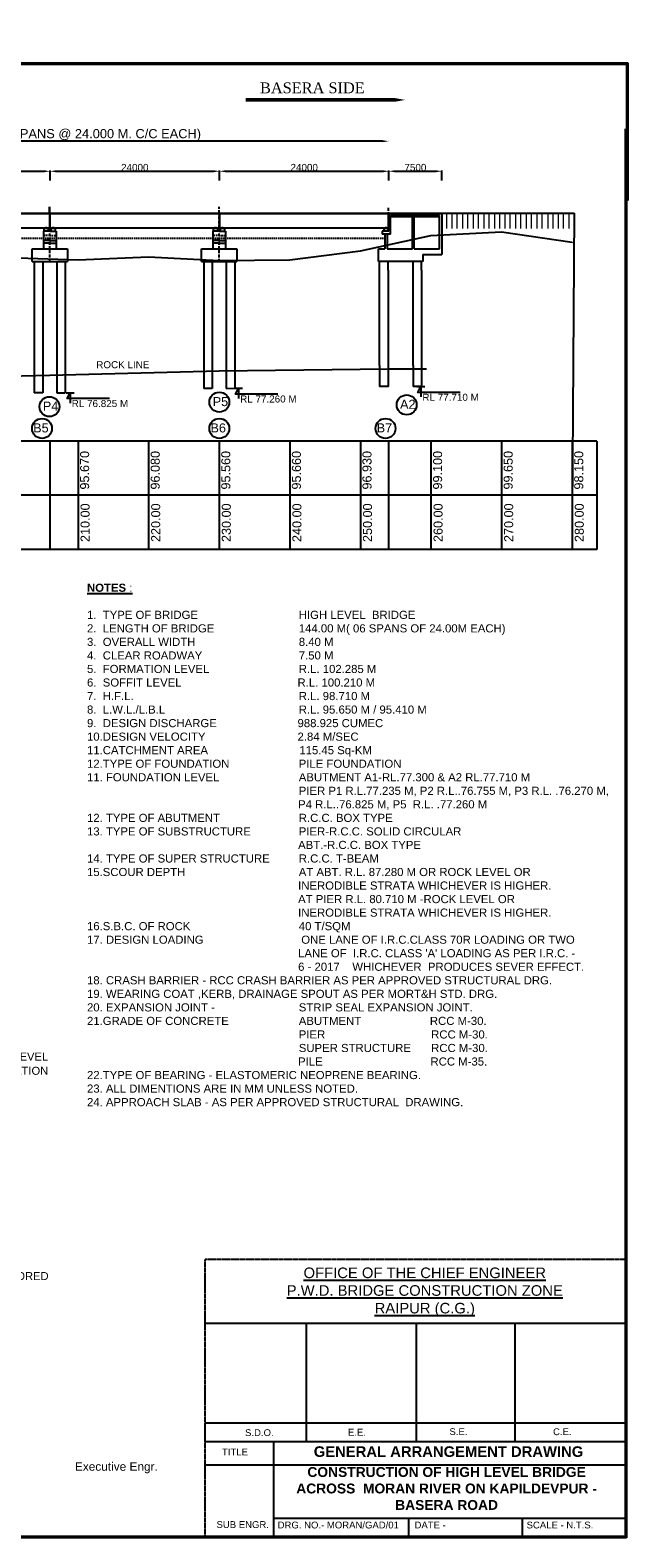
# Model space of a CAD drawing. Header units: inches. Extents: x 4599583 to 28059683, y 2538860 to 28133222513.
# Tile 7 of 89: x 14178010 to 14262675, y 2538860 to 2752394. Entities that reach past the tile are written whole.
import ezdxf

# ---------------------------------------------------------------- set-up
doc = ezdxf.new("R2010")
doc.units = ezdxf.units.IN
doc.header["$MEASUREMENT"] = 0
doc.linetypes.add('DASHED', pattern=[0.75, 0.5, -0.25])
doc.linetypes.add('DASHED2', pattern=[0.375, 0.25, -0.125])
doc.layers.add('CHNGE', color=31, linetype='Continuous')
doc.layers.add('text', color=7, linetype='Continuous')
doc.layers.add('STR', color=7, linetype='Continuous', lineweight=25)
doc.layers.add('SYM', color=8, linetype='Continuous', lineweight=5)
doc.styles.add('ROMANS', font='arial.ttf')
doc.styles.get("Standard").update_dxf_attribs({"font": 'arial.ttf'})
doc.styles.add('style1', font='arial.ttf')
doc.dimstyles.new('ROMANS', dxfattribs={"dimtxt": 1000, "dimasz": 850, "dimexe": 100, "dimexo": 100, "dimgap": 25, "dimtad": 1, "dimdec": 0, "dimzin": 9, "dimdsep": 46, "dimtxsty": 'ROMANS', "dimcen": 325, "dimclrd": 4, "dimclre": 4, "dimclrt": 6, "dimadec": 0, "dimazin": 0, "dimtfac": 1, "dimtdec": 0, "dimtmove": 0, "dimatfit": 3, "dimfxl": 1, "dimtolj": 1, "dimtzin": 9, "dimarcsym": 0})

# ---------------------------------------------------------------- blocks, each defined once
blk = doc.blocks.new('*D243')
at = {"lineweight": -2, "ltscale": 800, "transparency": 16777216}
for p, q in [((14084791, 2735338), (14084791, 2736765)), ((14227941, 2736665), (14085641, 2736665)), ((14228791, 2736765), (14228791, 2736765))]:
    blk.add_line(p, q, dxfattribs=at)
at = {"ltscale": 800, "transparency": 16777216}
for points in [[(14085641, 2736807), (14085641, 2736523), (14084791, 2736665)], [(14227941, 2736807), (14227941, 2736523), (14228791, 2736665)]]:
    blk.add_solid(points, dxfattribs=at)
at = {"layer": 'Defpoints', "color": 0, "ltscale": 800, "transparency": 16777216}
for p in [(14084791, 2736665), (14228791, 2736665), (14084791, 2735238)]:
    blk.add_point(p, dxfattribs=at)
at = {"color": 6, "ltscale": 800, "transparency": 16777216, "insert": (14156791, 2737543), "char_height": 1000, "attachment_point": 5, "style": 'ROMANS'}
blk.add_mtext('\\A1;{\\H1.3x;\\C256;TOTAL LENGTH OF BRIDGE BETWEEN FACE OF DIRT WALL 144.000 M (6 SPANS @ 24.000 M. C/C EACH)\\H0.92308x;\\C6; }', dxfattribs=at)
blk = doc.blocks.new('*D247')
at = {"lineweight": -2, "ltscale": 800, "transparency": 16777216}
for p, q in [((14156831, 2731104), (14156831, 2732509)), ((14157681, 2732409), (14179981, 2732409)), ((14180831, 2731104), (14180831, 2732509))]:
    blk.add_line(p, q, dxfattribs=at)
at = {"ltscale": 800, "transparency": 16777216}
for points in [[(14157681, 2732551), (14157681, 2732267), (14156831, 2732409)], [(14179981, 2732551), (14179981, 2732267), (14180831, 2732409)]]:
    blk.add_solid(points, dxfattribs=at)
at = {"layer": 'Defpoints', "color": 0, "ltscale": 800, "transparency": 16777216}
for p in [(14180831, 2732409), (14156831, 2731004), (14180831, 2731004)]:
    blk.add_point(p, dxfattribs=at)
at = {"color": 6, "ltscale": 800, "transparency": 16777216, "insert": (14168831, 2732944), "char_height": 1000, "attachment_point": 5, "style": 'ROMANS'}
blk.add_mtext('\\A1;{\\C256;24000}', dxfattribs=at)
blk = doc.blocks.new('*D248')
at = {"lineweight": -2, "ltscale": 800, "transparency": 16777216}
for p, q in [((14180831, 2731104), (14180831, 2732509)), ((14181681, 2732409), (14203981, 2732409)), ((14204831, 2731104), (14204831, 2732509))]:
    blk.add_line(p, q, dxfattribs=at)
at = {"ltscale": 800, "transparency": 16777216}
for points in [[(14181681, 2732551), (14181681, 2732267), (14180831, 2732409)], [(14203981, 2732551), (14203981, 2732267), (14204831, 2732409)]]:
    blk.add_solid(points, dxfattribs=at)
at = {"layer": 'Defpoints', "color": 0, "ltscale": 800, "transparency": 16777216}
for p in [(14204831, 2732409), (14180831, 2731004), (14204831, 2731004)]:
    blk.add_point(p, dxfattribs=at)
at = {"color": 6, "ltscale": 800, "transparency": 16777216, "insert": (14192831, 2732944), "char_height": 1000, "attachment_point": 5, "style": 'ROMANS'}
blk.add_mtext('\\A1;{\\C256;24000}', dxfattribs=at)
blk = doc.blocks.new('*D249')
at = {"lineweight": -2, "ltscale": 800, "transparency": 16777216}
for p, q in [((14204831, 2731104), (14204831, 2732509)), ((14205681, 2732409), (14227981, 2732409)), ((14228831, 2731104), (14228831, 2732509))]:
    blk.add_line(p, q, dxfattribs=at)
at = {"ltscale": 800, "transparency": 16777216}
for points in [[(14205681, 2732551), (14205681, 2732267), (14204831, 2732409)], [(14227981, 2732551), (14227981, 2732267), (14228831, 2732409)]]:
    blk.add_solid(points, dxfattribs=at)
at = {"layer": 'Defpoints', "color": 0, "ltscale": 800, "transparency": 16777216}
for p in [(14228831, 2732409), (14204831, 2731004), (14228831, 2731004)]:
    blk.add_point(p, dxfattribs=at)
at = {"color": 6, "ltscale": 800, "transparency": 16777216, "insert": (14216831, 2732944), "char_height": 1000, "attachment_point": 5, "style": 'ROMANS'}
blk.add_mtext('\\A1;{\\C256;24000}', dxfattribs=at)
blk = doc.blocks.new('*D280')
at = {"lineweight": -2, "ltscale": 800, "transparency": 16777216}
for p, q in [((14228831, 2731104), (14228831, 2732509)), ((14229681, 2732409), (14235481, 2732409)), ((14236331, 2731104), (14236331, 2732509))]:
    blk.add_line(p, q, dxfattribs=at)
at = {"ltscale": 800, "transparency": 16777216}
for points in [[(14229681, 2732551), (14229681, 2732267), (14228831, 2732409)], [(14235481, 2732551), (14235481, 2732267), (14236331, 2732409)]]:
    blk.add_solid(points, dxfattribs=at)
at = {"layer": 'Defpoints', "color": 0, "ltscale": 800, "transparency": 16777216}
for p in [(14236331, 2732409), (14228831, 2731004), (14236331, 2731004)]:
    blk.add_point(p, dxfattribs=at)
at = {"color": 6, "ltscale": 800, "transparency": 16777216, "insert": (14232581, 2732944), "char_height": 1000, "attachment_point": 5, "style": 'ROMANS'}
blk.add_mtext('\\A1;{\\C256;7500}', dxfattribs=at)

msp = doc.modelspace()

# ---------------------------------------------------------------- hatches: boundary and pattern name
h = msp.add_hatch()
h.set_pattern_fill('ANGLE', color=256, scale=150, style=0)
h.set_pattern_definition([(180, (13864147.805, 3270089.19), (0, 41.25), [30, -11.25]), (90, (13864147.805, 3270089.19), (41.25, 2e-15), [30, -11.25])])
h.paths.add_polyline_path([(14180390.523, 2724411.212), (14180390.523, 2724351.212), (14180265.523, 2724351.212), (14180265.523, 2724411.212)])
h.paths.add_polyline_path([(14180265.523, 2724411.212), (14180265.523, 2724351.212), (14180140.523, 2724351.212), (14180140.523, 2724411.212)])
h = msp.add_hatch()
h.set_pattern_fill('ANGLE', color=256, scale=150, style=0)
h.set_pattern_definition([(180, (13865147.805, 3270089.19), (0, 41.25), [30, -11.25]), (90, (13865147.805, 3270089.19), (41.25, 2e-15), [30, -11.25])])
h.paths.add_polyline_path([(14181390.523, 2724411.212), (14181390.523, 2724351.212), (14181265.523, 2724351.212), (14181265.523, 2724411.212)])
h.paths.add_polyline_path([(14181265.523, 2724411.212), (14181265.523, 2724351.212), (14181140.523, 2724351.212), (14181140.523, 2724411.212)])
h = msp.add_hatch()
h.set_pattern_fill('ANGLE', color=256, scale=150, style=0)
h.set_pattern_definition([(180, (13888147.805, 3270089.19), (0, 41.25), [30, -11.25]), (90, (13888147.805, 3270089.19), (41.25, 2e-15), [30, -11.25])])
h.paths.add_polyline_path([(14204390.523, 2724411.212), (14204390.523, 2724351.212), (14204265.523, 2724351.212), (14204265.523, 2724411.212)])
h.paths.add_polyline_path([(14204265.523, 2724411.212), (14204265.523, 2724351.212), (14204140.523, 2724351.212), (14204140.523, 2724411.212)])
h = msp.add_hatch()
h.set_pattern_fill('ANGLE', color=256, scale=150, style=0)
h.set_pattern_definition([(180, (13889147.805, 3270089.19), (0, 41.25), [30, -11.25]), (90, (13889147.805, 3270089.19), (41.25, 2e-15), [30, -11.25])])
h.paths.add_polyline_path([(14205390.523, 2724411.212), (14205390.523, 2724351.212), (14205265.523, 2724351.212), (14205265.523, 2724411.212)])
h.paths.add_polyline_path([(14205265.523, 2724411.212), (14205265.523, 2724351.212), (14205140.523, 2724351.212), (14205140.523, 2724411.212)])
h = msp.add_hatch()
h.set_pattern_fill('ANGLE', color=256, scale=150, style=0)
h.set_pattern_definition([(180, (13912292.805, 3270089.19), (0, 41.25), [30, -11.25]), (90, (13912292.805, 3270089.19), (41.25, 2e-15), [30, -11.25])])
h.paths.add_polyline_path([(14228535.523, 2724411.212), (14228535.523, 2724351.212), (14228410.523, 2724351.212), (14228410.523, 2724411.212)])
h.paths.add_polyline_path([(14228410.523, 2724411.212), (14228410.523, 2724351.212), (14228285.523, 2724351.212), (14228285.523, 2724411.212)])

# ---------------------------------------------------------------- linework, layer by layer
at = {"color": 0, "ltscale": 800}
for p, q in [((14016968.307, 2747762.839), (14262675.138, 2747762.839)), ((14017168.307, 2747562.839), (14262475.138, 2747562.839)), ((14262275.138, 2738402.37), (14262275.138, 2539060.34)), ((14262475.138, 2738602.37), (14262475.138, 2538860.34)), ((14180770.523, 2726486.212), (14180770.523, 2727378.733)), ((14180790.523, 2726486.212), (14180790.523, 2727378.733)), ((14156810.523, 2726486.212), (14180770.523, 2726486.212)), ((14156810.523, 2726411.212), (14180770.523, 2726411.212)), ((14180810.523, 2726486.212), (14204770.523, 2726486.212)), ((14180810.523, 2726411.212), (14204770.523, 2726411.212)), ((14204810.523, 2726486.212), (14228770.523, 2726486.212)), ((14204810.523, 2726411.212), (14228770.523, 2726411.212)), ((14228770.523, 2724411.212), (14228770.523, 2726486.212)), ((14228810.523, 2726486.212), (14238912.208, 2726486.212)), ((14228810.523, 2726411.212), (14236310.523, 2726411.212)), ((14236310.523, 2726486.212), (14250790.523, 2726486.212)), ((14156810.523, 2724411.212), (14180770.523, 2724411.212)), ((14180790.523, 2723911.212), (14179890.523, 2723911.212)), ((14179890.523, 2723911.212), (14179890.523, 2722211.212)), ((14180790.523, 2722611.212), (14179890.523, 2722611.212)), ((14179990.523, 2723911.212), (14179990.523, 2724351.212)), ((14180590.523, 2723911.212), (14180590.523, 2724351.212)), ((14180790.523, 2723911.212), (14181690.523, 2723911.212)), ((14180790.523, 2722611.212), (14181690.523, 2722611.212)), ((14180810.523, 2724411.212), (14204770.523, 2724411.212)), ((14180990.523, 2723911.212), (14180990.523, 2724351.212)), ((14181590.523, 2723911.212), (14181590.523, 2724351.212)), ((14181690.523, 2723911.212), (14181690.523, 2722211.212)), ((14204790.523, 2723911.212), (14203890.523, 2723911.212)), ((14203890.523, 2723911.212), (14203890.523, 2722211.212)), ((14204790.523, 2722611.212), (14203890.523, 2722611.212)), ((14203990.523, 2723911.212), (14203990.523, 2724351.212)), ((14204590.523, 2723911.212), (14204590.523, 2724351.212)), ((14204790.523, 2723911.212), (14205690.523, 2723911.212)), ((14204790.523, 2722611.212), (14205690.523, 2722611.212)), ((14204810.523, 2724411.212), (14228770.523, 2724411.212)), ((14204990.523, 2723911.212), (14204990.523, 2724351.212)), ((14205590.523, 2723911.212), (14205590.523, 2724351.212)), ((14205690.523, 2723911.212), (14205690.523, 2722211.212)), ((14178290.523, 2719611.212), (14178290.523, 2721411.212)), ((14178290.523, 2721411.212), (14183290.523, 2721411.212)), ((14180790.523, 2722211.212), (14179890.523, 2722211.212)), ((14179890.523, 2722211.212), (14179890.523, 2721411.212)), ((14180790.523, 2722211.212), (14181690.523, 2722211.212)), ((14181690.523, 2722211.212), (14181690.523, 2721411.212)), ((14183290.523, 2721411.212), (14183290.523, 2719611.212)), ((14202290.523, 2719611.212), (14202290.523, 2721411.212)), ((14202290.523, 2721411.212), (14207290.523, 2721411.212)), ((14204790.523, 2722211.212), (14203890.523, 2722211.212)), ((14203890.523, 2722211.212), (14203890.523, 2721411.212)), ((14204790.523, 2722211.212), (14205690.523, 2722211.212)), ((14205690.523, 2722211.212), (14205690.523, 2721411.212)), ((14207290.523, 2721411.212), (14207290.523, 2719611.212)), ((14178290.523, 2719611.212), (14183290.523, 2719611.212)), ((14178590.523, 2719611.212), (14178590.523, 2718354.102)), ((14179790.523, 2719611.212), (14179790.523, 2718354.102)), ((14181790.523, 2719611.212), (14181790.523, 2718264.368)), ((14182990.523, 2719611.212), (14182990.523, 2718264.368)), ((14202290.523, 2719611.212), (14207290.523, 2719611.212)), ((14202590.523, 2719611.212), (14202590.523, 2718354.102)), ((14203790.523, 2719611.212), (14203790.523, 2718354.102)), ((14205790.523, 2719611.212), (14205790.523, 2718264.368)), ((14206990.523, 2719611.212), (14206990.523, 2718264.368)), ((14262275.138, 2539060.34), (14016968.307, 2539060.34)), ((14262475.138, 2538860.34), (14016768.307, 2538860.34))]:
    msp.add_line(p, q, dxfattribs=at)
at = {"color": 85, "linetype": 'DASHED', "ltscale": 800, "true_color": 0x58ba48}
for p, q in [((14180810.523, 2726486.212), (14180810.523, 2727378.733)), ((14204790.523, 2726486.212), (14204790.523, 2727378.733)), ((14228790.523, 2724411.212), (14228790.523, 2727378.733)), ((14180790.523, 2719611.212), (14180790.523, 2726486.212)), ((14204790.523, 2719611.212), (14204790.523, 2726486.212))]:
    msp.add_line(p, q, dxfattribs=at)
at = {"ltscale": 800}
for p, q in [((14228810.523, 2726486.212), (14236310.523, 2726486.212)), ((14228810.523, 2723911.212), (14228810.523, 2726411.212))]:
    msp.add_line(p, q, dxfattribs=at)
for p, q in [((14228810.523, 2726486.212), (14236310.523, 2726486.212)), ((14228810.523, 2726486.212), (14228810.523, 2723911.212)), ((14228810.523, 2726411.212), (14228810.523, 2724411.212)), ((14228810.523, 2726411.212), (14236310.523, 2726411.212)), ((14229060.523, 2723511.212), (14229060.523, 2726161.212)), ((14229060.523, 2726161.212), (14236010.523, 2726161.212)), ((14229060.523, 2726011.212), (14232160.523, 2726011.212)), ((14232160.523, 2721411.212), (14232160.523, 2726011.212)), ((14232410.523, 2726011.212), (14236010.523, 2726011.212)), ((14232410.523, 2721411.212), (14232410.523, 2726011.212)), ((14236010.523, 2721411.212), (14236010.523, 2726161.212)), ((14236310.523, 2726486.212), (14236310.523, 2720611.212)), ((14180140.523, 2724351.212), (14180140.523, 2724411.212)), ((14180390.523, 2724351.212), (14180390.523, 2724411.212)), ((14181140.523, 2724351.212), (14181140.523, 2724411.212)), ((14181390.523, 2724351.212), (14181390.523, 2724411.212)), ((14204140.523, 2724351.212), (14204140.523, 2724411.212)), ((14204390.523, 2724351.212), (14204390.523, 2724411.212)), ((14205140.523, 2724351.212), (14205140.523, 2724411.212)), ((14205390.523, 2724351.212), (14205390.523, 2724411.212)), ((14228708.691, 2723911.212), (14227858.691, 2723911.212)), ((14227858.691, 2723911.212), (14227858.691, 2723511.212)), ((14228810.523, 2723911.212), (14227858.691, 2723911.212)), ((14228135.523, 2723911.212), (14228135.523, 2724351.212)), ((14228135.523, 2724351.212), (14228685.523, 2724351.212)), ((14228260.523, 2723511.212), (14228260.523, 2721411.212)), ((14228285.523, 2724351.212), (14228285.523, 2724411.212)), ((14228535.523, 2724351.212), (14228535.523, 2724411.212)), ((14228560.523, 2723511.212), (14228560.523, 2721411.212)), ((14228685.523, 2724351.212), (14228685.523, 2723911.212)), ((14206990.523, 2701673.526), (14208096.196, 2701673.526)), ((14232802.678, 2701911.212), (14233908.351, 2701911.212)), ((14183129.576, 2701026.212), (14184235.248, 2701026.212)), ((14258297.681, 2694201.212), (14164648.575, 2694201.212)), ((14258297.681, 2686521.212), (14164718.292, 2686521.212)), ((14258297.681, 2678841.212), (14164790.523, 2678841.212))]:
    msp.add_line(p, q)
at = {"color": 0, "linetype": 'DASHED2', "ltscale": 800}
for p, q in [((14180790.523, 2723311.212), (14179890.523, 2723311.212)), ((14180790.523, 2723311.212), (14181690.523, 2723311.212)), ((14204790.523, 2723311.212), (14203890.523, 2723311.212)), ((14204790.523, 2723311.212), (14205690.523, 2723311.212))]:
    msp.add_line(p, q, dxfattribs=at)
at = {"color": 7, "ltscale": 800}
for p, q in [((14229060.523, 2723511.212), (14227858.691, 2723511.212)), ((14180790.523, 2694201.212), (14180790.523, 2678841.212)), ((14184790.523, 2694201.212), (14184790.523, 2678841.212)), ((14194790.523, 2694201.212), (14194790.523, 2678841.212)), ((14204790.523, 2694201.212), (14204790.523, 2678841.212)), ((14214790.523, 2694201.212), (14214790.523, 2678841.212)), ((14224790.523, 2694201.212), (14224790.523, 2678841.212)), ((14228790.523, 2694201.212), (14228790.523, 2678841.212)), ((14234790.523, 2694201.212), (14234790.523, 2678841.212)), ((14244790.523, 2694201.212), (14244790.523, 2678841.212)), ((14254790.523, 2694201.212), (14254790.523, 2678841.212))]:
    msp.add_line(p, q, dxfattribs=at)
at = {"color": 0, "linetype": 'DASHED', "ltscale": 10}
for p, q in [((14202785.605, 2539060.34), (14202785.605, 2578327.575)), ((14202785.605, 2578327.575), (14262275.138, 2578327.575))]:
    msp.add_line(p, q, dxfattribs=at)
msp.add_lwpolyline([(14208537.911, 2742511.437, 504, 504, 0), (14227186.99, 2742511.437, 1440, 0, 0), (14231113.87, 2742511.437, 0, 0, 0)], format="xyseb")
at = {"color": 0, "ltscale": 800}
for points in [[(14154790.523, 2719931.212), (14159790.523, 2719611.212), (14164790.523, 2719781.212), (14174790.523, 2720181.212), (14184790.523, 2719871.212), (14194790.523, 2720281.212), (14204790.523, 2719761.212), (14214790.523, 2719861.212), (14224790.523, 2721131.212), (14234790.523, 2723301.212)], [(14234790.523, 2723301.212), (14244790.523, 2723851.212), (14254790.523, 2722351.212), (14254790.523, 2722351.212), (14254790.523, 2722351.212)]]:
    msp.add_lwpolyline(points, dxfattribs=at)
for points in [[(14213109.365, 2700854.588), (14207108.113, 2700854.588), (14207543.36, 2701673.526), (14207543.36, 2700227.064)], [(14238921.52, 2701092.274), (14232920.268, 2701092.274), (14233355.514, 2701911.212), (14233355.514, 2700464.75)], [(14189248.417, 2700207.274), (14183247.166, 2700207.274), (14183682.412, 2701026.212), (14183682.412, 2699579.75)]]:
    msp.add_lwpolyline(points)
at = {"color": 0}
for points in [[(14202785.605, 2569248.085), (14262275.138, 2569248.085)], [(14217101.571, 2569248.085), (14217101.571, 2552493.553)], [(14232708.256, 2569248.085), (14232708.256, 2552493.553)], [(14246642.965, 2569248.085), (14246642.965, 2552493.553)], [(14202785.605, 2555159.127), (14262275.138, 2555159.127)], [(14202785.605, 2552493.553), (14262275.138, 2552493.553)], [(14212491.856, 2552493.553), (14212491.856, 2539060.34)], [(14202785.605, 2549205.575), (14262275.138, 2549205.575)], [(14212491.856, 2541662.558), (14262275.138, 2541662.558)], [(14231589.284, 2541662.558), (14231589.284, 2539060.34)], [(14247721.055, 2541662.558), (14247721.055, 2539060.34)]]:
    msp.add_lwpolyline(points, dxfattribs=at)
at = {"ltscale": 2}
for centre in [(14180744.829, 2699069.416), (14204807.553, 2699713.408), (14231345.038, 2699327.886), (14179691.187, 2695985.192), (14204807.176, 2695985.192), (14228350.274, 2695985.192)]:
    msp.add_circle(centre, 1409.202, dxfattribs=at)
at = {"layer": 'CHNGE', "color": 0, "ltscale": 800}
for p, q in [((14262475.138, 2747562.839), (14262475.138, 2728057.135)), ((14262675.138, 2747762.839), (14262675.138, 2728257.135)), ((14180770.523, 2726486.212), (14180770.523, 2724411.212)), ((14180810.523, 2726486.212), (14180810.523, 2724411.212)), ((14204770.523, 2726486.212), (14204770.523, 2724411.212)), ((14204810.523, 2726486.212), (14204810.523, 2724411.212)), ((14250790.523, 2726486.212), (14255075.242, 2726486.212)), ((14255075.242, 2726486.212), (14254790.523, 2684201.212)), ((14179990.523, 2723911.212), (14179990.523, 2724351.212)), ((14179990.523, 2724351.212), (14180590.523, 2724351.212)), ((14180990.523, 2723911.212), (14180990.523, 2724351.212)), ((14180990.523, 2724351.212), (14181590.523, 2724351.212)), ((14203990.523, 2723911.212), (14203990.523, 2724351.212)), ((14203990.523, 2724351.212), (14204590.523, 2724351.212)), ((14204990.523, 2723911.212), (14204990.523, 2724351.212)), ((14204990.523, 2724351.212), (14205590.523, 2724351.212)), ((14178590.523, 2718354.102), (14178590.523, 2704911.212)), ((14179790.523, 2718354.102), (14179790.523, 2704911.212)), ((14202590.523, 2718354.102), (14202590.523, 2704911.212)), ((14203790.523, 2718354.102), (14203790.523, 2704911.212)), ((14227510.523, 2718394.693), (14227510.523, 2719611.212)), ((14228710.523, 2718394.693), (14228710.523, 2719611.212)), ((14232260.523, 2718394.693), (14232260.523, 2719611.212)), ((14233460.523, 2718394.693), (14233460.523, 2719611.212)), ((14181790.523, 2718264.368), (14181790.523, 2704911.212)), ((14182990.523, 2718264.368), (14182990.523, 2704911.212)), ((14205790.523, 2718264.368), (14205790.523, 2704911.212)), ((14206990.523, 2718264.368), (14206990.523, 2704911.212)), ((14178590.523, 2704911.212), (14178590.523, 2701026.212)), ((14179790.523, 2704911.212), (14179790.523, 2701026.212)), ((14181790.523, 2704911.212), (14181790.523, 2701026.212)), ((14182990.523, 2704911.212), (14182990.523, 2701026.212)), ((14202590.523, 2704911.212), (14202590.523, 2701661.212)), ((14203790.523, 2704911.212), (14203790.523, 2701661.212)), ((14205790.523, 2704911.212), (14205790.523, 2701661.212)), ((14206990.523, 2704911.212), (14206990.523, 2701673.526)), ((14227510.523, 2704911.212), (14227510.523, 2701911.212)), ((14228710.523, 2704911.212), (14228710.523, 2701911.212)), ((14228790.523, 2704411.212), (14234132.198, 2704411.212)), ((14232260.523, 2704911.212), (14232260.523, 2701911.212)), ((14233460.523, 2704911.212), (14233460.523, 2701911.212)), ((14203790.523, 2701661.212), (14202590.523, 2701661.212)), ((14205790.523, 2701661.212), (14206990.523, 2701673.526)), ((14228790.523, 2701911.212), (14227510.523, 2701911.212)), ((14233460.523, 2701911.212), (14232260.523, 2701911.212)), ((14179790.523, 2701026.212), (14178590.523, 2701026.212)), ((14181790.523, 2701026.212), (14182990.523, 2701026.212)), ((14255075.242, 2694201.212), (14255075.242, 2694201.212)), ((14258297.681, 2694201.212), (14258297.681, 2678841.212))]:
    msp.add_line(p, q, dxfattribs=at)
at = {"layer": 'CHNGE', "color": 0, "linetype": 'DASHED2', "ltscale": 800}
msp.add_line((14085320.523, 2722911.212), (14228260.523, 2722911.212), dxfattribs=at)
at = {"layer": 'CHNGE', "color": 0, "ltscale": 800}
msp.add_lwpolyline([(14084790.523, 2704001.212), (14108790.523, 2703936.212), (14132790.523, 2703456.212), (14156790.523, 2702971.212), (14180790.523, 2703526.212), (14204790.523, 2704161.212), (14228790.523, 2704411.212)], dxfattribs=at)
at = {"layer": 'STR', "color": 0, "ltscale": 1000}
for p, q in [((14227360.523, 2719611.212), (14227360.523, 2721411.212)), ((14227360.523, 2721411.212), (14228260.523, 2721411.212)), ((14228560.523, 2721411.212), (14229851.812, 2721411.212)), ((14229810.523, 2721411.212), (14232160.523, 2721411.212)), ((14232410.523, 2721411.212), (14236010.523, 2721411.212)), ((14233610.523, 2720611.212), (14233610.523, 2719611.212)), ((14233610.523, 2720611.212), (14236310.523, 2720611.212)), ((14233610.523, 2719611.212), (14227360.523, 2719611.212))]:
    msp.add_line(p, q, dxfattribs=at)
at = {"layer": 'STR', "color": 0}
for p, q in [((14227510.523, 2704911.212), (14227510.523, 2718394.693)), ((14228710.523, 2718394.693), (14228710.523, 2704911.212)), ((14232260.523, 2704911.212), (14232260.523, 2718394.693)), ((14233460.523, 2718394.693), (14233460.523, 2704911.212))]:
    msp.add_line(p, q, dxfattribs=at)
at = {"layer": 'SYM', "color": 0}
for p, q in [((14237018.114, 2724306.114), (14237018.114, 2726486.212)), ((14237810.523, 2724306.114), (14237810.523, 2726486.212)), ((14238518.114, 2724306.114), (14238518.114, 2726486.212)), ((14238518.114, 2724306.114), (14238518.114, 2726486.212)), ((14239310.523, 2724306.114), (14239310.523, 2726486.212)), ((14239310.523, 2724306.114), (14239310.523, 2726486.212)), ((14240018.114, 2724306.114), (14240018.114, 2726486.212)), ((14240018.114, 2724306.114), (14240018.114, 2726486.212)), ((14240810.523, 2724306.114), (14240810.523, 2726486.212)), ((14241518.114, 2724306.114), (14241518.114, 2726486.212)), ((14241518.114, 2724306.114), (14241518.114, 2726486.212)), ((14241518.114, 2724306.114), (14241518.114, 2726486.212)), ((14242310.523, 2724306.114), (14242310.523, 2726486.212)), ((14243018.114, 2724306.114), (14243018.114, 2726486.212)), ((14243810.523, 2724306.114), (14243810.523, 2726486.212)), ((14244518.114, 2724306.114), (14244518.114, 2726486.212)), ((14244518.114, 2724306.114), (14244518.114, 2726486.212)), ((14245310.523, 2724306.114), (14245310.523, 2726486.212)), ((14246018.114, 2724306.114), (14246018.114, 2726486.212)), ((14246810.523, 2724306.114), (14246810.523, 2726486.212)), ((14247518.114, 2724306.114), (14247518.114, 2726486.212)), ((14248310.523, 2724306.114), (14248310.523, 2726486.212)), ((14249018.114, 2724306.114), (14249018.114, 2726486.212)), ((14249018.114, 2724306.114), (14249018.114, 2726486.212)), ((14249810.523, 2724306.114), (14249810.523, 2726486.212)), ((14250518.114, 2724306.114), (14250518.114, 2726486.212)), ((14251367.651, 2724306.114), (14251367.651, 2726486.212)), ((14252075.242, 2724306.114), (14252075.242, 2726486.212)), ((14252867.651, 2724306.114), (14252867.651, 2726486.212)), ((14253575.242, 2724306.114), (14253575.242, 2726486.212)), ((14253575.242, 2724306.114), (14253575.242, 2726486.212)), ((14254367.651, 2724306.114), (14254367.651, 2726486.212)), ((14255075.242, 2724306.114), (14255075.242, 2726486.212))]:
    msp.add_line(p, q, dxfattribs=at)

# ---------------------------------------------------------------- texts
at = {"color": 0}
for s, insert, char_height, width, attachment_point in [('{\\fTimes New Roman|b0|i0|c0|p18;BASERA SIDE}', (14217986.89, 2744990.651), 1530, 39705.27594, 2), ("\\pxsm1;{\\fArial|b1|i0|c0|p34;\\H1.2267x;\\L\\C256;NOTES \\fArial|b0|i0|c0|p34;:\\P\\P\\l1.  TYPE OF BRIDGE ^I^I^I^IHIGH LEVEL  BRIDGE  \\P2.  LENGTH OF BRIDGE^I^I^I^I144.00 M( 06 SPANS OF 24.00M EACH) \\P3.  OVERALL WIDTH  ^I^I^I^I8.40 M\\P4.  CLEAR ROADWAY                       ^I7.50 M\\P5.  FORMATION LEVEL      ^I^I^IR.L. 102.285 M\\P6.  SOFFIT LEVEL^I^I^I^I        R.L. 100.210 M\\P7.  H.F.L.                               ^I^I^IR.L. 98.710 M  \\P8.  L.W.L./L.B.L                               ^I^IR.L. 95.650 M / 95.410 M\\P9.  DESIGN DISCHARGE                 ^I        988.925 CUMEC\\P10.DESIGN VELOCITY ^I^I^I        2.84 M/SEC\\P11.CATCHMENT AREA                             115.45 Sq-KM\\P12.TYPE OF FOUNDATION                      PILE FOUNDATION\\P11. FOUNDATION LEVEL      ^I^I^IABUTMENT A1-RL.77.300 & A2 RL.77.710 M\\P^I^I^I^I          ^I^I^IPIER P1 R.L.77.235 M, P2 R.L..76.755 M, P3 R.L. .76.270 M, \\P                                                                   P4 R.L..76.825 M, P5  R.L. .77.260 M                                                                                                                                                                                                                        \\P12. TYPE OF ABUTMENT                     ^IR.C.C. BOX TYPE \\P13. TYPE OF SUBSTRUCTURE           ^IPIER-R.C.C. SOLID CIRCULAR \\P                                                                   ABT.-R.C.C. BOX TYPE                                                                \\P14. TYPE OF SUPER STRUCTURE     ^IR.C.C. T-BEAM  \\P15.SCOUR DEPTH                                  ^IAT ABT. R.L. 87.280 M OR ROCK LEVEL OR\\P                                                                   INERODIBLE STRATA WHICHEVER IS HIGHER.  \\P                                                                   AT PIER R.L. 80.710 M -ROCK LEVEL OR\\P                                                                   INERODIBLE STRATA WHICHEVER IS HIGHER.  \\P16.S.B.C. OF ROCK                                ^I40 T/SQM\\P17. DESIGN LOADING                               ONE LANE OF I.R.C.CLASS 70R LOADING OR TWO \\P                                                                   LANE OF  I.R.C. CLASS 'A' LOADING AS PER I.R.C. -\\P                                                                   6 - 2017    WHICHEVER  PRODUCES SEVER EFFECT.\\P18. CRASH BARRIER - RCC CRASH BARRIER AS PER APPROVED STRUCTURAL DRG.\\P19. WEARING COAT ,KERB, DRAINAGE SPOUT AS PER MORT&H STD. DRG.\\P20. EXPANSION JOINT -      ^I^I^ISTRIP SEAL EXPANSION JOINT.\\P21.GRADE OF CONCRETE ^I^I^IABUTMENT ^I^I        RCC M-30.\\P                                                ^I^I^IPIER ^I^I^I^IRCC M-30.\\P                                               ^I^I^ISUPER STRUCTURE ^IRCC M-30.\\P                                                                   PILE ^I                         RCC M-35.\\P22.TYPE OF BEARING - ELASTOMERIC NEOPRENE BEARING. \\P23. ALL DIMENTIONS ARE IN MM UNLESS NOTED. \\P24. APPROACH SLAB - AS PER APPROVED STRUCTURAL  DRAWING.     \\H1.0435x;  \\H0.78125x;       \\C6;       \\C1;         }                                                   ", (14186063.615, 2673997.87), 937.5, 77672.84815, 1), ('{\\LOFFICE OF THE CHIEF ENGINEER \\PP.W.D. BRIDGE CONSTRUCTION ZONE \\PRAIPUR (C.G.)}', (14233909.503, 2577145.403), 1500, 42337.30559, 2), ('S.D.O.', (14208451.19, 2554241.472), 966.1551, 3942.16306, 1), ('E.E.', (14223036.875, 2554300.751), 966.1551, 2442.84331, 1), ('S.E.', (14237405.71, 2554384.399), 966.1551, 2442.84331, 1), ('C.E.', (14252080.288, 2554372.151), 966.1551, 2517.31502, 1), ('{\\fArial|b1|i0|c0|p34;\\H1.0871x;GENERAL ARRANGEMENT DRAWING\\H0.91989x; }', (14237272.576, 2551826.886), 1379.83314, 40770.91868, 2), ('TITLE', (14205190.479, 2551513.589), 966.1551, 3611.9832, 1), ('\\pxsm1;{\\fArial|b1|i0|c0|p34;CONSTRUCTION OF HIGH LEVEL BRIDGE ACROSS  MORAN RIVER ON KAPILDEVPUR - BASERA ROAD}', (14236998.341, 2548884.76), 1400, 47574.47175, 2), ('SUB ENGR.', (14204409.199, 2541224.275), 966.1551, 7934.85599, 1), ('DRG. NO.- MORAN/GAD/01', (14213071.965, 2541159.033), 966.15506, 17611.48186, 1), ('DATE - ', (14232458.501, 2541159.033), 966.1551, 11499.39363, 1), ('SCALE - N.T.S.', (14248333.995, 2541159.033), 966.15506, 9342.35032, 1)]:
    msp.add_mtext(s, dxfattribs=dict(at, insert=insert, char_height=char_height, width=width, attachment_point=attachment_point))
at = {"char_height": 1000, "width": 22831.61877}
for s, insert, attachment_point in [('ROCK LINE', (14194899.446, 2705512.368), 3), ('RL 77.710 M ', (14241566.675, 2699881.587), 9), ('RL 76.825 M ', (14191893.573, 2698996.587), 9), ('RL 77.260 M ', (14215754.52, 2699643.901), 9)]:
    msp.add_mtext(s, dxfattribs=dict(at, insert=insert, attachment_point=attachment_point))
at = {"ltscale": 2, "char_height": 1280, "width": 22831.61877}
for s, insert, attachment_point in [('P4', (14179808.406, 2699784.385), 1), ('P5', (14203871.129, 2700428.376), 1), ('A2', (14230408.615, 2700042.854), 1), ('B5', (14180627.611, 2696700.16), 3), ('B6', (14205743.599, 2696700.16), 3), ('B7', (14229286.698, 2696700.16), 3)]:
    msp.add_mtext(s, dxfattribs=dict(at, insert=insert, attachment_point=attachment_point))
at = {"char_height": 1280, "attachment_point": 7, "rotation": 90, "style": 'style1'}
for s, insert, width in [('95.670', (14186382.309, 2687329.238), 15687.06101), ('96.080', (14196382.309, 2687329.238), 15687.06101), ('95.560', (14206382.309, 2687329.238), 15687.06101), ('95.660', (14216382.309, 2687329.238), 15687.06101), ('96.930', (14226382.309, 2687329.238), 15687.06101), ('99.100', (14236382.309, 2687329.238), 15687.06101), ('99.650', (14246382.309, 2687329.238), 15687.06101), ('98.150', (14256382.309, 2687329.238), 15687.06101), ('210.00', (14186452.025, 2679899.707), 33693.40527), ('220.00', (14196452.025, 2679899.707), 33693.40527), ('230.00', (14206452.025, 2679899.707), 33693.40527), ('240.00', (14216452.025, 2679899.707), 33693.40527), ('250.00', (14226452.025, 2679899.707), 33693.40527), ('260.00', (14236452.025, 2679899.707), 33693.40527), ('270.00', (14246452.025, 2679899.707), 33693.40527), ('280.00', (14256452.025, 2679899.707), 33693.40527)]:
    msp.add_mtext(s, dxfattribs=dict(at, insert=insert, width=width))
at = {"insert": (14196102.313, 2549563.371), "char_height": 1200, "width": 11748.5297, "attachment_point": 3, "style": 'style1'}
msp.add_mtext('\\pxql;Executive Engr.', dxfattribs=at)
at = {"layer": 'text', "color": 0, "style": 'ROMANS'}
for s, p in [('FOUNDATION LEVEL', (14164725.859, 2606463.993)), ('AS PER ELEVATION', (14165441.888, 2604445.027)), ('4  NOS. R.C.C. BORED ', (14163733.248, 2575369.308))]:
    msp.add_text(s, height=1133.322, dxfattribs=at).set_placement(p)

# ---------------------------------------------------------------- dimensions: what is measured, and where the dimension line sits
at = {"ltscale": 800}
for base, p1, p2, text, override, picture, middle in [((14084790.523, 2736664.856), (14228790.523, 2736664.856), (14084790.523, 2735238.39), '{\\H1.3x;\\C256;TOTAL LENGTH OF BRIDGE BETWEEN FACE OF DIRT WALL 144.000 M (6 SPANS @ 24.000 M. C/C EACH)\\H0.92308x;\\C6; }', {"dimclrd": 256, "dimclre": 256}, '*D243', (14156790.523, 2737542.926)), ((14180830.636, 2732408.912), (14156830.636, 2731004.179), (14180830.636, 2731004.179), '{\\C256;<>}', {"dimclrd": 256, "dimclre": 256, "dimtmove": 1}, '*D247', (14168830.636, 2732944.485)), ((14204830.636, 2732408.912), (14180830.636, 2731004.179), (14204830.636, 2731004.179), '{\\C256;<>}', {"dimclrd": 256, "dimclre": 256, "dimtmove": 1}, '*D248', (14192830.636, 2732944.485)), ((14228830.636, 2732408.912), (14204830.636, 2731004.179), (14228830.636, 2731004.179), '{\\C256;<>}', {"dimclrd": 256, "dimclre": 256, "dimtmove": 1}, '*D249', (14216830.636, 2732944.485)), ((14236330.636, 2732408.912), (14228830.636, 2731004.179), (14236330.636, 2731004.179), '{\\C256;<>}', {"dimclrd": 256, "dimclre": 256}, '*D280', (14232580.636, 2732944.485))]:
    dim = msp.add_linear_dim(base=base, p1=p1, p2=p2, text=text, dimstyle='ROMANS', override=override, dxfattribs=at)
    dim.commit()
    dim.dimension.update_dxf_attribs({"geometry": picture, "text_midpoint": middle})

doc.saveas('drawing.dxf')
